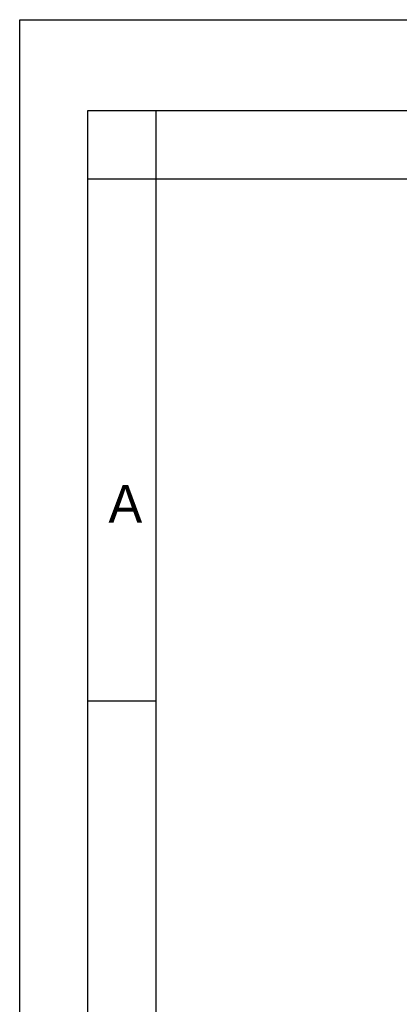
# Model space of a CAD drawing. Header units: millimetres. Extents: x 0 to 2754, y -804 to 1485.
# Tile 15 of 27: x 0 to 167, y 1052 to 1485. Entities that reach past the tile are written whole.
import ezdxf

# ---------------------------------------------------------------- set-up
doc = ezdxf.new("R2010")
doc.units = ezdxf.units.MM
doc.header["$LTSCALE"] = 115.5
doc.layers.get('0').update_dxf_attribs({"linetype": 'CONTINUOUS'})
doc.styles.add('TEXTSTYLE_2', font='txt')

msp = doc.modelspace()

# ---------------------------------------------------------------- linework, layer by layer
at = {"color": 7, "linetype": 'Continuous'}
for p, q in [((0, 0), (0, 1485)), ((0, 1485), (2100, 1485)), ((30, 30), (30, 1445)), ((30, 1445), (2065, 1445)), ((60, 30), (60, 1445)), ((30, 1415), (2065, 1415)), ((60, 1185), (30, 1185))]:
    msp.add_line(p, q, dxfattribs=at)

# ---------------------------------------------------------------- texts
at = {"color": 2, "linetype": 'Continuous', "insert": (39.035, 1280.25), "char_height": 16.687, "width": 16.68673, "attachment_point": 1, "line_spacing_factor": 0.9, "style": 'TEXTSTYLE_2'}
msp.add_mtext('A', dxfattribs=at)

doc.saveas('drawing.dxf')
